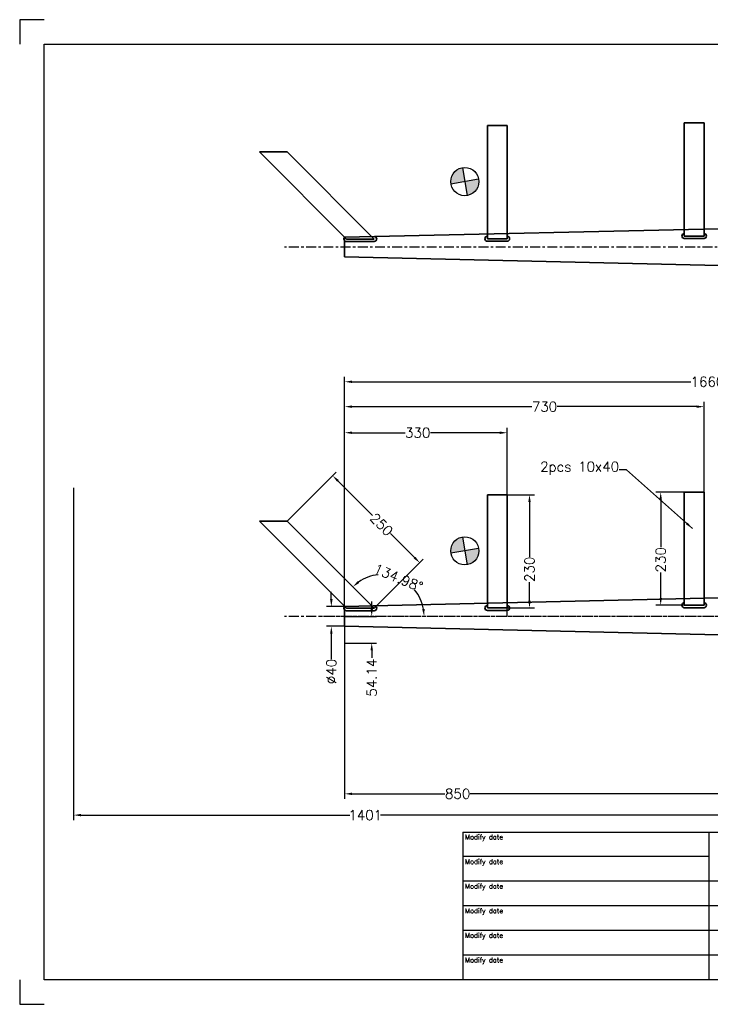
# Model space of a CAD drawing. Header units: millimetres. Extents: x -21605 to -18755, y -21786 to -19786.
# Tile 1 of 6: x -21605 to -20202, y -21786 to -19786. Entities that reach past the tile are written whole.
import ezdxf

# ---------------------------------------------------------------- set-up
doc = ezdxf.new("R2010")
doc.units = ezdxf.units.MM
doc.header["$LTSCALE"] = 5
doc.header["$PDMODE"] = 34
doc.header["$PDSIZE"] = 3
doc.linetypes.add('CENTER', pattern=[7, 4, -1, 1, -1])
for name, color, linetype in [('Blade', 1, 'Continuous'), ('center', 6, 'CENTER'), ('RAMME', 7, 'Continuous')]:
    doc.layers.add(name, color=color, linetype=linetype)
doc.layers.add('DIMS', color=7, linetype='Continuous', lineweight=15)
doc.layers.add('STOCK', color=5, linetype='Continuous', lineweight=35)
doc.styles.add('ROMANS', font='romans')
doc.dimstyles.new('Text 20', dxfattribs={"dimtxt": 20, "dimasz": 15, "dimexe": 10, "dimexo": 0, "dimgap": 0, "dimtad": 0, "dimdsep": 46, "dimtxsty": 'ROMANS', "dimcen": 10, "dimazin": 2, "dimtfac": 0.65, "dimtofl": 0, "dimtmove": 0, "dimatfit": 0, "dimfxl": 0, "dimtolj": 1, "dimarcsym": 0})

# ---------------------------------------------------------------- blocks, each defined once
blk = doc.blocks.new('RUD30')
at = {"layer": 'Blade'}
h = blk.add_hatch(color=256, dxfattribs=at)
h.paths.add_polyline_path([(-605.9, 133.1), (-601, 105, 0.36397), (-577.4, 133.1, 0.043661), (-577.8, 138.1)])
h.paths.add_polyline_path([(-610.9, 161.2, 0.36397), (-634.5, 133.1, 0.043661), (-634.1, 128.1), (-605.9, 133.1)])
for p, q in [((-610.9, 161.2), (-601, 105)), ((-577.8, 138.1), (-634.1, 128.1))]:
    blk.add_line(p, q, dxfattribs=at)
blk.add_circle((-605.9, 133.1), 28.6, dxfattribs=at)
at = {"layer": 'center'}
blk.add_line((946.9, 0), (-972.3, 0), dxfattribs=at)
blk = doc.blocks.new('*D5')
at = {"layer": 'DEFPOINTS', "color": 0}
for p in [(-19285.2, -20521.4), (-19285.2, -20972.9), (-20945.2, -20997.9)]:
    blk.add_point(p, dxfattribs=at)
at = {"layer": 'DIMS', "color": 0, "lineweight": -2}
for p, q in [((-20945.2, -20997.9), (-20945.2, -20511.4)), ((-19285.2, -20972.9), (-19285.2, -20511.4)), ((-20930.2, -20521.4), (-20242, -20521.4)), ((-19300.2, -20521.4), (-20174.4, -20521.4))]:
    blk.add_line(p, q, dxfattribs=at)
at = {"layer": 'DIMS', "color": 0}
for points in [[(-20930.2, -20518.9), (-20930.2, -20523.9), (-20945.2, -20521.4)], [(-19300.2, -20518.9), (-19300.2, -20523.9), (-19285.2, -20521.4)]]:
    blk.add_solid(points, dxfattribs=at)
at = {"layer": 'DIMS', "color": 0, "insert": (-20208.2, -20521.4), "char_height": 20, "attachment_point": 5, "style": 'ROMANS'}
blk.add_mtext('\\A1;1660', dxfattribs=at)
blk = doc.blocks.new('*D6')
at = {"layer": 'DEFPOINTS', "color": 0}
for p in [(-20615.2, -20624.9), (-20945.2, -20997.9), (-20615.2, -20997.9)]:
    blk.add_point(p, dxfattribs=at)
at = {"layer": 'DIMS', "color": 0, "lineweight": -2}
for p, q in [((-20945.2, -20997.9), (-20945.2, -20614.9)), ((-20615.2, -20997.9), (-20615.2, -20614.9)), ((-20930.2, -20624.9), (-20822.4, -20624.9)), ((-20630.2, -20624.9), (-20771, -20624.9))]:
    blk.add_line(p, q, dxfattribs=at)
at = {"layer": 'DIMS', "color": 0}
for points in [[(-20930.2, -20622.4), (-20930.2, -20627.4), (-20945.2, -20624.9)], [(-20630.2, -20622.4), (-20630.2, -20627.4), (-20615.2, -20624.9)]]:
    blk.add_solid(points, dxfattribs=at)
at = {"layer": 'DIMS', "color": 0, "insert": (-20796.7, -20624.9), "char_height": 20, "attachment_point": 5, "style": 'ROMANS'}
blk.add_mtext('\\A1;330', dxfattribs=at)
blk = doc.blocks.new('*D7')
at = {"layer": 'DEFPOINTS', "color": 0}
for p in [(-20215.2, -20571.9), (-20215.2, -20745.3), (-20945.2, -20997.9)]:
    blk.add_point(p, dxfattribs=at)
at = {"layer": 'DIMS', "color": 0, "lineweight": -2}
for p, q in [((-20945.2, -20997.9), (-20945.2, -20561.9)), ((-20930.2, -20571.9), (-20564.9, -20571.9)), ((-20230.2, -20571.9), (-20513.5, -20571.9)), ((-20215.2, -20745.3), (-20215.2, -20561.9))]:
    blk.add_line(p, q, dxfattribs=at)
at = {"layer": 'DIMS', "color": 0}
for points in [[(-20930.2, -20569.4), (-20930.2, -20574.4), (-20945.2, -20571.9)], [(-20230.2, -20569.4), (-20230.2, -20574.4), (-20215.2, -20571.9)]]:
    blk.add_solid(points, dxfattribs=at)
at = {"layer": 'DIMS', "color": 0, "insert": (-20539.2, -20571.9), "char_height": 20, "attachment_point": 5, "style": 'ROMANS'}
blk.add_mtext('\\A1;730', dxfattribs=at)
blk = doc.blocks.new('*D16')
at = {"layer": 'DEFPOINTS', "color": 0}
for p in [(-20945.2, -20977.9), (-20972.2, -21017.9), (-20945.2, -21017.9)]:
    blk.add_point(p, dxfattribs=at)
at = {"layer": 'DIMS', "color": 0, "lineweight": -2}
for p, q in [((-20972.2, -20962.9), (-20972.2, -20947.9)), ((-20945.2, -20977.9), (-20982.2, -20977.9)), ((-20945.2, -21017.9), (-20982.2, -21017.9)), ((-20972.2, -21032.9), (-20972.2, -21084.7))]:
    blk.add_line(p, q, dxfattribs=at)
at = {"layer": 'DIMS', "color": 0}
for points in [[(-20974.7, -20962.9), (-20969.7, -20962.9), (-20972.2, -20977.9)], [(-20974.7, -21032.9), (-20969.7, -21032.9), (-20972.2, -21017.9)]]:
    blk.add_solid(points, dxfattribs=at)
at = {"layer": 'DIMS', "color": 0, "insert": (-20972.2, -21109.9), "char_height": 20, "attachment_point": 5, "rotation": 90, "style": 'ROMANS'}
blk.add_mtext('\\A1;%%C40', dxfattribs=at)
blk = doc.blocks.new('*D18')
at = {"layer": 'DEFPOINTS', "color": 0}
for p in [(-20255.2, -20745.3), (-20303.2, -20975.3), (-20255.2, -20975.3)]:
    blk.add_point(p, dxfattribs=at)
at = {"layer": 'DIMS', "color": 0, "lineweight": -2}
for p, q in [((-20255.2, -20745.3), (-20313.2, -20745.3)), ((-20303.2, -20760.3), (-20303.2, -20857.2)), ((-20303.2, -20960.3), (-20303.2, -20908.6)), ((-20255.2, -20975.3), (-20313.2, -20975.3))]:
    blk.add_line(p, q, dxfattribs=at)
at = {"layer": 'DIMS', "color": 0}
for points in [[(-20305.7, -20760.3), (-20300.7, -20760.3), (-20303.2, -20745.3)], [(-20305.7, -20960.3), (-20300.7, -20960.3), (-20303.2, -20975.3)]]:
    blk.add_solid(points, dxfattribs=at)
at = {"layer": 'DIMS', "color": 0, "insert": (-20303.2, -20882.9), "char_height": 20, "attachment_point": 5, "rotation": 90, "style": 'ROMANS'}
blk.add_mtext('\\A1;230', dxfattribs=at)
blk = doc.blocks.new('*D19')
at = {"layer": 'DEFPOINTS', "color": 0}
for p in [(-20615.2, -20750.8), (-20615.2, -20980.8), (-20569.7, -20980.8)]:
    blk.add_point(p, dxfattribs=at)
at = {"layer": 'DIMS', "color": 0, "lineweight": -2}
for p, q in [((-20615.2, -20750.8), (-20559.7, -20750.8)), ((-20569.7, -20765.8), (-20569.7, -20876.7)), ((-20569.7, -20965.8), (-20569.7, -20928.1)), ((-20615.2, -20980.8), (-20559.7, -20980.8))]:
    blk.add_line(p, q, dxfattribs=at)
at = {"layer": 'DIMS', "color": 0}
for points in [[(-20572.2, -20765.8), (-20567.2, -20765.8), (-20569.7, -20750.8)], [(-20572.2, -20965.8), (-20567.2, -20965.8), (-20569.7, -20980.8)]]:
    blk.add_solid(points, dxfattribs=at)
at = {"layer": 'DIMS', "color": 0, "insert": (-20569.7, -20902.4), "char_height": 20, "attachment_point": 5, "rotation": 90, "style": 'ROMANS'}
blk.add_mtext('\\A1;230', dxfattribs=at)
blk = doc.blocks.new('*D20')
at = {"layer": 'DEFPOINTS', "color": 0}
for p in [(-21061.8, -20804.6), (-20808.6, -20937.9), (-21067.5, -20997.9), (-20885.1, -20981.4), (-19448.3, -20997.9)]:
    blk.add_point(p, dxfattribs=at)
at = {"layer": 'DIMS', "color": 0, "lineweight": -2}
for start, end in [(95.5847, 124.8413), (10.1396, 39.3962)]:
    blk.add_arc((-20868.6, -20997.9), 84.9, start, end, dxfattribs=at)
at = {"layer": 'DIMS', "color": 0}
for points in [[(-20915.5, -20930.2), (-20918.7, -20926.3), (-20928.6, -20937.9)], [(-20782.6, -20982.7), (-20787.6, -20983.2), (-20783.8, -20997.9)]]:
    blk.add_solid(points, dxfattribs=at)
at = {"layer": 'DIMS', "color": 0, "insert": (-20836.1, -20919.5), "char_height": 20, "attachment_point": 5, "rotation": 337.4904, "style": 'ROMANS'}
blk.add_mtext('\\A1;134.98°', dxfattribs=at)
blk = doc.blocks.new('*D21')
at = {"layer": 'DEFPOINTS', "color": 0}
for p in [(-21061.8, -20804.6), (-20792.6, -20889), (-20885.1, -20981.4)]:
    blk.add_point(p, dxfattribs=at)
at = {"layer": 'DIMS', "color": 0, "lineweight": -2}
for p, q in [((-21061.8, -20804.6), (-20962.3, -20705.1)), ((-20958.7, -20722.8), (-20888.4, -20793.2)), ((-20803.2, -20878.4), (-20852, -20829.6)), ((-20885.1, -20981.4), (-20785.5, -20882))]:
    blk.add_line(p, q, dxfattribs=at)
at = {"layer": 'DIMS', "color": 0}
for points in [[(-20957, -20721), (-20960.5, -20724.6), (-20969.3, -20712.2)], [(-20801.5, -20876.6), (-20805, -20880.2), (-20792.6, -20889)]]:
    blk.add_solid(points, dxfattribs=at)
at = {"layer": 'DIMS', "color": 0, "insert": (-20870.2, -20811.4), "char_height": 20, "attachment_point": 5, "rotation": 314.9809, "style": 'ROMANS'}
blk.add_mtext('\\A1;250', dxfattribs=at)
blk = doc.blocks.new('*D24')
at = {"layer": 'DEFPOINTS', "color": 0}
for p in [(-20945.2, -20997.9), (-20095.2, -20997.9), (-20945.2, -21358.4)]:
    blk.add_point(p, dxfattribs=at)
at = {"layer": 'DIMS', "color": 0, "lineweight": -2}
for p, q in [((-20945.2, -20997.9), (-20945.2, -21368.4)), ((-20095.2, -20997.9), (-20095.2, -21368.4)), ((-20930.2, -21358.4), (-20741.4, -21358.4)), ((-20110.2, -21358.4), (-20690, -21358.4))]:
    blk.add_line(p, q, dxfattribs=at)
at = {"layer": 'DIMS', "color": 0}
for points in [[(-20930.2, -21355.9), (-20930.2, -21360.9), (-20945.2, -21358.4)], [(-20110.2, -21355.9), (-20110.2, -21360.9), (-20095.2, -21358.4)]]:
    blk.add_solid(points, dxfattribs=at)
at = {"layer": 'DIMS', "color": 0, "insert": (-20715.7, -21358.4), "char_height": 20, "attachment_point": 5, "style": 'ROMANS'}
blk.add_mtext('\\A1;850', dxfattribs=at)
blk = doc.blocks.new('*D25')
at = {"layer": 'DEFPOINTS', "color": 0}
for p in [(-20945.2, -20997.9), (-20945.2, -21052), (-20890.2, -21052)]:
    blk.add_point(p, dxfattribs=at)
at = {"layer": 'DIMS', "color": 0, "lineweight": -2}
for p, q in [((-20890.2, -20982.9), (-20890.2, -20967.9)), ((-20945.2, -20997.9), (-20880.2, -20997.9)), ((-20945.2, -21052), (-20880.2, -21052)), ((-20890.2, -21067), (-20890.2, -21082))]:
    blk.add_line(p, q, dxfattribs=at)
at = {"layer": 'DIMS', "color": 0}
for points in [[(-20892.7, -20982.9), (-20887.7, -20982.9), (-20890.2, -20997.9)], [(-20892.7, -21067), (-20887.7, -21067), (-20890.2, -21052)]]:
    blk.add_solid(points, dxfattribs=at)
at = {"layer": 'DIMS', "color": 0, "insert": (-20890.2, -21122.5), "char_height": 20, "attachment_point": 5, "rotation": 90, "style": 'ROMANS'}
blk.add_mtext('\\A1;54.14', dxfattribs=at)
blk = doc.blocks.new('*D43')
at = {"layer": 'DEFPOINTS', "color": 0}
for p in [(-21495.7, -20736.6), (-20095.2, -20997.9), (-21495.7, -21401.6)]:
    blk.add_point(p, dxfattribs=at)
at = {"layer": 'DIMS', "color": 0, "lineweight": -2}
for p, q in [((-21495.7, -20736.6), (-21495.7, -21411.6)), ((-20095.2, -20997.9), (-20095.2, -21411.6)), ((-21480.7, -21401.6), (-20934.3, -21401.6)), ((-20110.2, -21401.6), (-20872.4, -21401.6))]:
    blk.add_line(p, q, dxfattribs=at)
at = {"layer": 'DIMS', "color": 0}
for points in [[(-21480.7, -21399.1), (-21480.7, -21404.1), (-21495.7, -21401.6)], [(-20110.2, -21399.1), (-20110.2, -21404.1), (-20095.2, -21401.6)]]:
    blk.add_solid(points, dxfattribs=at)
at = {"layer": 'DIMS', "color": 0, "insert": (-20903.3, -21401.6), "char_height": 20, "attachment_point": 5, "style": 'ROMANS'}
blk.add_mtext('\\A1;1401', dxfattribs=at)

msp = doc.modelspace()

# ---------------------------------------------------------------- linework, layer by layer
at = {"layer": 'center'}
msp.add_line((-19285.194, -20997.899), (-20995.194, -20997.899), dxfattribs=at)
at = {"layer": 'RAMME'}
for p, q in [((-21555.194, -19785.899), (-21605.194, -19785.899)), ((-21605.194, -19785.899), (-21605.194, -19835.899)), ((-21555.194, -21735.899), (-21555.194, -19835.899)), ((-21555.194, -19835.899), (-18805.194, -19835.899)), ((-20705.194, -21435.899), (-18805.194, -21435.899)), ((-20705.194, -21435.899), (-20705.194, -21735.899)), ((-20205.194, -21435.899), (-20205.194, -21735.899)), ((-20205.194, -21485.899), (-20705.194, -21485.899)), ((-19305.194, -21535.899), (-20705.194, -21535.899)), ((-19305.194, -21585.899), (-20705.194, -21585.899)), ((-19305.194, -21635.899), (-20705.194, -21635.899)), ((-19305.194, -21685.899), (-20705.194, -21685.899)), ((-21605.194, -21735.899), (-21605.194, -21785.899)), ((-18805.194, -21735.899), (-21555.194, -21735.899)), ((-21605.194, -21785.899), (-21555.194, -21785.899))]:
    msp.add_line(p, q, dxfattribs=at)
at = {"layer": 'STOCK'}
for p, q in [((-20255.194, -19995.284), (-20255.194, -20225.284)), ((-20215.194, -19995.284), (-20255.194, -19995.284)), ((-20215.194, -20225.284), (-20215.194, -19995.284)), ((-20615.194, -20000.827), (-20655.194, -20000.827)), ((-20655.194, -20000.827), (-20655.194, -20230.827)), ((-20615.194, -20230.827), (-20615.194, -20000.827)), ((-21061.808, -20054.599), (-21118.376, -20054.599)), ((-21118.376, -20054.599), (-20941.658, -20231.434)), ((-20885.09, -20231.434), (-21061.808, -20054.599)), ((-20945.194, -20227.899), (-20115.194, -20208.899)), ((-20945.194, -20247.899), (-20945.194, -20227.899)), ((-20885.09, -20231.434), (-20941.658, -20231.434)), ((-20941.658, -20236.434), (-20885.09, -20236.434)), ((-20615.194, -20230.827), (-20655.194, -20230.827)), ((-20655.194, -20235.827), (-20615.194, -20235.827)), ((-20215.194, -20225.284), (-20255.194, -20225.284)), ((-20255.194, -20230.284), (-20215.194, -20230.284)), ((-20945.194, -20247.899), (-20945.194, -20267.899)), ((-20945.194, -20267.899), (-20115.194, -20286.899)), ((-20615.194, -20750.827), (-20655.194, -20750.827)), ((-20655.194, -20750.827), (-20655.194, -20980.827)), ((-20615.194, -20980.827), (-20615.194, -20750.827)), ((-20255.194, -20745.284), (-20255.194, -20975.284)), ((-20215.194, -20745.284), (-20255.194, -20745.284)), ((-20215.194, -20975.284), (-20215.194, -20745.284)), ((-21061.808, -20804.599), (-21118.376, -20804.599)), ((-21118.376, -20804.599), (-20941.658, -20981.434)), ((-20885.09, -20981.434), (-21061.808, -20804.599)), ((-20945.194, -20977.899), (-20115.194, -20958.899)), ((-20945.194, -20997.899), (-20945.194, -20977.899)), ((-20215.194, -20975.284), (-20255.194, -20975.284)), ((-20945.194, -20997.899), (-20945.194, -21017.899)), ((-20885.09, -20981.434), (-20941.658, -20981.434)), ((-20941.658, -20986.434), (-20885.09, -20986.434)), ((-20615.194, -20980.827), (-20655.194, -20980.827)), ((-20655.194, -20985.827), (-20615.194, -20985.827)), ((-20255.194, -20980.284), (-20215.194, -20980.284)), ((-20945.194, -21017.899), (-20115.194, -21036.899))]:
    msp.add_line(p, q, dxfattribs=at)
for centre, start, end in [((-20941.658, -20231.434), 135, 270), ((-20885.09, -20231.434), 270, 90), ((-20655.194, -20230.827), 90, 270), ((-20615.194, -20230.827), 270, 90), ((-20255.194, -20225.284), 90, 270), ((-20215.194, -20225.284), 270, 90), ((-20941.658, -20981.434), 135, 270), ((-20885.09, -20981.434), 270, 90), ((-20655.194, -20980.827), 90, 270), ((-20615.194, -20980.827), 270, 90), ((-20255.194, -20975.284), 90, 270), ((-20215.194, -20975.284), 270, 90)]:
    msp.add_arc(centre, 5, start, end, dxfattribs=at)

# ---------------------------------------------------------------- block references
at = {"layer": 'Blade'}
for p in [(-20095.194, -20247.899), (-20095.194, -20997.899)]:
    msp.add_blockref('RUD30', p, dxfattribs=at)

# ---------------------------------------------------------------- texts
at = {"layer": 'DIMS', "insert": (-20387.694, -20710.399), "char_height": 20, "attachment_point": 9, "style": 'ROMANS'}
msp.add_mtext('\\A1;2pcs 10x40', dxfattribs=at)
at = {"layer": 'RAMME', "style": 'ROMANS'}
for p in [(-20700.617, -21450.899), (-20700.617, -21500.899), (-20700.617, -21550.899), (-20700.617, -21600.899), (-20700.617, -21650.899), (-20700.617, -21700.899)]:
    msp.add_text('Modify date', height=9.91423, dxfattribs=at).set_placement(p)

# ---------------------------------------------------------------- dimensions: what is measured, and where the dimension line sits
at = {"layer": 'DIMS'}
for base, p1, p2, picture, middle in [((-19285.194, -20521.399), (-20945.194, -20997.899), (-19285.194, -20972.899), '*D5', (-20208.194, -20521.399)), ((-20215.194, -20571.899), (-20945.194, -20997.899), (-20215.194, -20745.284), '*D7', (-20539.194, -20571.899)), ((-20615.194, -20624.899), (-20945.194, -20997.899), (-20615.194, -20997.899), '*D6', (-20796.694, -20624.899)), ((-20945.194, -21358.399), (-20095.194, -20997.899), (-20945.194, -20997.899), '*D24', (-20715.694, -21358.399))]:
    dim = msp.add_linear_dim(base=base, p1=p1, p2=p2, dimstyle='Text 20', dxfattribs=at)
    dim.commit()
    dim.dimension.update_dxf_attribs({"geometry": picture, "text_midpoint": middle, "dimtype": 160})
for base, p1, p2, angle, picture, middle, dimtype in [((-20792.619, -20889.025), (-21061.808, -20804.599), (-20885.09, -20981.434), 314.980888, '*D21', (-20870.194, -20811.399), 161), ((-20569.694, -20980.827), (-20615.194, -20750.827), (-20615.194, -20980.827), 90, '*D19', (-20569.694, -20902.399), 160), ((-20303.194, -20975.284), (-20255.194, -20745.284), (-20255.194, -20975.284), 90, '*D18', (-20303.194, -20882.899), 160), ((-20890.194, -21052.04), (-20945.194, -20997.899), (-20945.194, -21052.04), 90, '*D25', (-20890.194, -21122.516), 160)]:
    dim = msp.add_linear_dim(base=base, p1=p1, p2=p2, angle=angle, dimstyle='Text 20', dxfattribs=at)
    dim.commit()
    dim.dimension.update_dxf_attribs({"geometry": picture, "text_midpoint": middle, "dimtype": dimtype})
dim = msp.add_linear_dim(base=(-21495.719, -21401.552), p1=(-20095.194, -20997.899), p2=(-21495.719, -20736.572), dimstyle='Text 20', override={"dimdec": 0, "dimarcsym": 1}, dxfattribs=at)
dim.commit()
dim.dimension.update_dxf_attribs({"geometry": '*D43', "text_midpoint": (-20903.343, -21401.552), "dimtype": 160})
dim = msp.add_angular_dim_2l(base=(-20808.617, -20937.893), line1=((-19448.294, -20997.899), (-21067.494, -20997.899)), line2=((-20885.09, -20981.434), (-21061.808, -20804.599)), dimstyle='Text 20', dxfattribs=at)
dim.commit()
dim.dimension.update_dxf_attribs({"geometry": '*D20', "text_midpoint": (-20836.145, -20919.494)})
dim = msp.add_linear_dim(base=(-20972.194, -21017.899), p1=(-20945.194, -20977.899), p2=(-20945.194, -21017.899), angle=90, text='%%C<>', dimstyle='Text 20', dxfattribs=at)
dim.commit()
dim.dimension.update_dxf_attribs({"geometry": '*D16', "text_midpoint": (-20972.194, -21109.899), "dimtype": 160})

# ---------------------------------------------------------------- leaders
at = {"layer": 'DIMS', "annotation_type": 0, "has_hookline": 1, "hookline_direction": 1, "text_width": 177.143}
msp.add_leader([(-20238.694, -20819.399), (-20372.694, -20700.399), (-20387.694, -20700.399)], dimstyle='Text 20', override={"dimgap": 0, "dimtad": 0}, dxfattribs=at)

doc.saveas('drawing.dxf')
